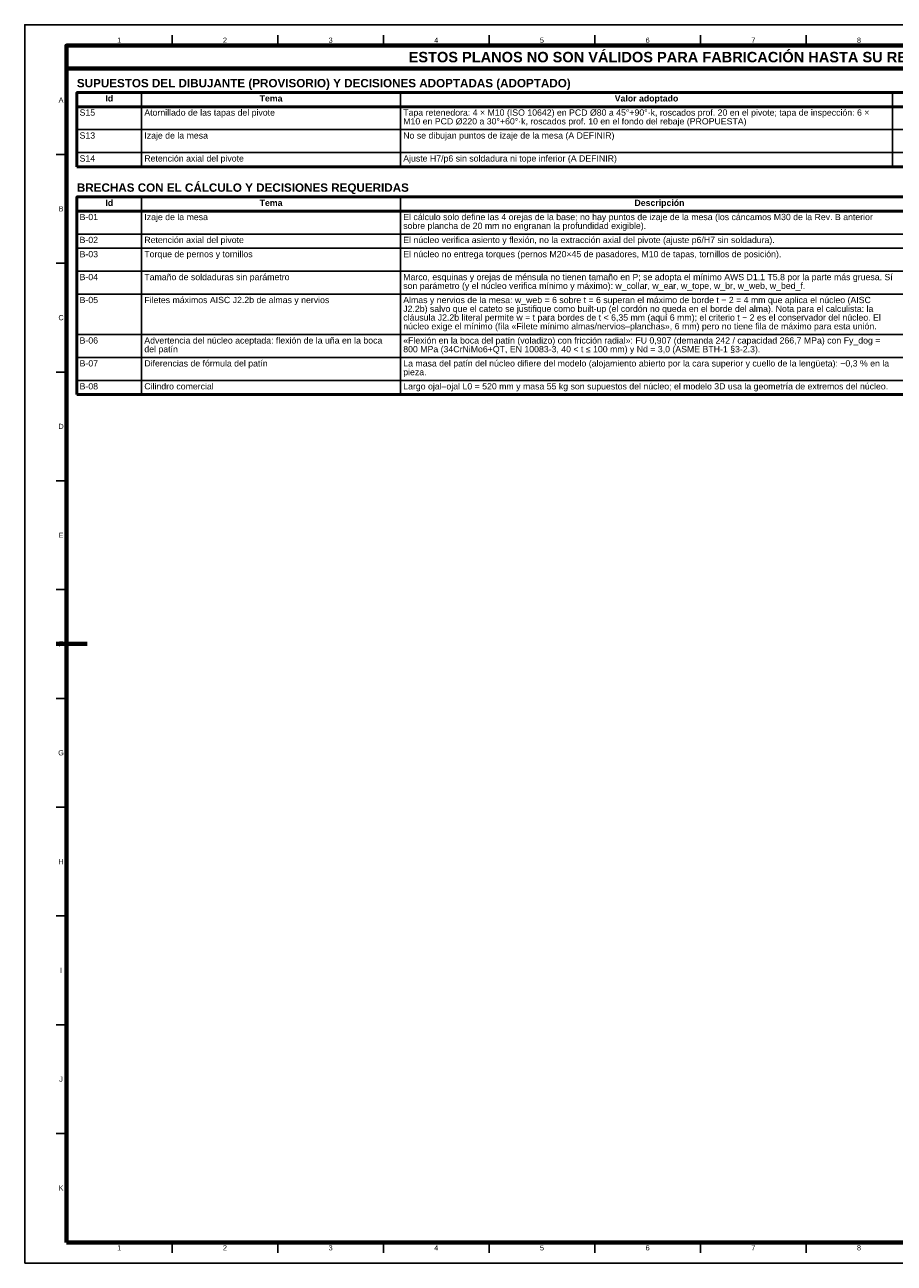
# Model space of a CAD drawing. Header units: millimetres. Extents: x 0 to 841, y 0 to 594.
# Tile 1 of 2: x 0 to 417, y 0 to 594. Entities that reach past the tile are written whole.
import ezdxf
from ezdxf.enums import TextEntityAlignment as Align

# ---------------------------------------------------------------- set-up
doc = ezdxf.new("R2010")
doc.units = ezdxf.units.MM
for name, color, linetype, lineweight in [('FINA', 7, 'CONTINUOUS', 25), ('MARCO', 7, 'CONTINUOUS', 70), ('TXT', 7, 'CONTINUOUS', 25), ('VIS', 7, 'CONTINUOUS', 50)]:
    doc.layers.add(name, color=color, linetype=linetype, lineweight=lineweight)
doc.styles.add('STD', font='LiberationSans-Regular.ttf')
doc.styles.add('STDB', font='LiberationSans-Bold.ttf')

msp = doc.modelspace()

# ---------------------------------------------------------------- linework, layer by layer
at = {"layer": 'FINA'}
for p, q in [((70.69, 584), (70.69, 589)), ((121.38, 584), (121.38, 589)), ((172.06, 584), (172.06, 589)), ((222.75, 584), (222.75, 589)), ((273.44, 584), (273.44, 589)), ((324.12, 584), (324.12, 589)), ((374.81, 584), (374.81, 589)), ((56.05, 561.5), (56.05, 525.9)), ((180.25, 561.5), (180.25, 525.9)), ((416.23, 561.5), (416.23, 525.9)), ((25, 554.7), (646, 554.7)), ((25, 543.7), (646, 543.7)), ((20, 531.82), (15, 531.82)), ((25, 532.7), (646, 532.7)), ((56.05, 511.4), (56.05, 416.6)), ((180.25, 511.4), (180.25, 416.6)), ((25, 504.6), (646, 504.6)), ((25, 493.6), (646, 493.6)), ((25, 486.8), (646, 486.8)), ((20, 479.64), (15, 479.64)), ((25, 475.8), (646, 475.8)), ((25, 464.8), (646, 464.8)), ((25, 445.4), (646, 445.4)), ((25, 434.4), (646, 434.4)), ((20, 427.45), (15, 427.45)), ((25, 423.4), (646, 423.4)), ((20, 375.27), (15, 375.27)), ((20, 323.09), (15, 323.09)), ((20, 270.91), (15, 270.91)), ((20, 218.73), (15, 218.73)), ((20, 166.55), (15, 166.55)), ((20, 114.36), (15, 114.36)), ((20, 62.18), (15, 62.18)), ((70.69, 10), (70.69, 5)), ((121.38, 10), (121.38, 5)), ((172.06, 10), (172.06, 5)), ((222.75, 10), (222.75, 5)), ((273.44, 10), (273.44, 5)), ((324.12, 10), (324.12, 5)), ((374.81, 10), (374.81, 5))]:
    msp.add_line(p, q, dxfattribs=at)
msp.add_lwpolyline([(0, 0), (841, 0), (841, 594), (0, 594)], close=True, dxfattribs=at)
at = {"layer": 'MARCO'}
msp.add_line((15, 297), (30, 297), dxfattribs=at)
for points in [[(20, 10), (831, 10), (831, 584), (20, 584)], [(20, 573), (831, 573), (831, 584), (20, 584)]]:
    msp.add_lwpolyline(points, close=True, dxfattribs=at)
at = {"layer": 'VIS'}
for p, q in [((25, 561.5), (25, 525.9)), ((25, 525.9), (646, 525.9)), ((25, 511.4), (25, 416.6)), ((25, 416.6), (646, 416.6))]:
    msp.add_line(p, q, dxfattribs=at)
for points in [[(25, 554.7), (646, 554.7), (646, 561.5), (25, 561.5)], [(25, 504.6), (646, 504.6), (646, 511.4), (25, 511.4)]]:
    msp.add_lwpolyline(points, close=True, dxfattribs=at)

# ---------------------------------------------------------------- texts
at = {"layer": 'TXT'}
for s, height, style, p in [('1', 2.5, 'STD', (45.34, 586.6)), ('2', 2.5, 'STD', (96.03, 586.6)), ('3', 2.5, 'STD', (146.72, 586.6)), ('4', 2.5, 'STD', (197.41, 586.6)), ('ESTOS PLANOS NO SON VÁLIDOS PARA FABRICACIÓN HASTA SU REVISIÓN Y APROBACIÓN POR UN INGENIERO CALCULISTA HABILITADO.', 5, 'STDB', (425.5, 578.5)), ('5', 2.5, 'STD', (248.09, 586.6)), ('6', 2.5, 'STD', (298.78, 586.6)), ('7', 2.5, 'STD', (349.47, 586.6)), ('8', 2.5, 'STD', (400.16, 586.6)), ('A', 2.5, 'STD', (17.4, 557.91)), ('Id', 3, 'STDB', (40.52, 558.7)), ('Tema', 3, 'STDB', (118.15, 558.7)), ('Valor adoptado', 3, 'STDB', (298.24, 558.7)), ('B', 2.5, 'STD', (17.4, 505.73)), ('Id', 3, 'STDB', (40.52, 508.6)), ('Tema', 3, 'STDB', (118.15, 508.6)), ('Descripción', 3, 'STDB', (304.45, 508.6)), ('C', 2.5, 'STD', (17.4, 453.55)), ('D', 2.5, 'STD', (17.4, 401.36)), ('E', 2.5, 'STD', (17.4, 349.18)), ('F', 2.5, 'STD', (17.4, 297)), ('G', 2.5, 'STD', (17.4, 244.82)), ('H', 2.5, 'STD', (17.4, 192.64)), ('I', 2.5, 'STD', (17.4, 140.45)), ('J', 2.5, 'STD', (17.4, 88.27)), ('K', 2.5, 'STD', (17.4, 36.09)), ('1', 2.5, 'STD', (45.34, 7.4)), ('2', 2.5, 'STD', (96.03, 7.4)), ('3', 2.5, 'STD', (146.72, 7.4)), ('4', 2.5, 'STD', (197.41, 7.4)), ('5', 2.5, 'STD', (248.09, 7.4)), ('6', 2.5, 'STD', (298.78, 7.4)), ('7', 2.5, 'STD', (349.47, 7.4)), ('8', 2.5, 'STD', (400.16, 7.4))]:
    msp.add_text(s, height=height, dxfattribs=dict(at, style=style)).set_placement(p, align=Align.MIDDLE_CENTER)
at = {"layer": 'TXT', "style": 'STDB'}
for s, p in [('SUPUESTOS DEL DIBUJANTE (PROVISORIO) Y DECISIONES ADOPTADAS (ADOPTADO)', (25, 568)), ('BRECHAS CON EL CÁLCULO Y DECISIONES REQUERIDAS', (25, 517.9))]:
    msp.add_text(s, height=4, dxfattribs=at).set_placement(p, align=Align.TOP_LEFT)
at = {"layer": 'TXT', "style": 'STD'}
for s, p in [('S15', (26.3, 551.9)), ('Atornillado de las tapas del pivote', (57.35, 551.9)), ('Tapa retenedora: 4 × M10 (ISO 10642) en PCD Ø80 a 45°+90°·k, roscados prof. 20 en el pivote; tapa de inspección: 6 ×', (181.55, 551.9)), ('M10 en PCD Ø220 a 30°+60°·k, roscados prof. 10 en el fondo del rebaje (PROPUESTA)', (181.55, 547.7)), ('S13', (26.3, 540.9)), ('Izaje de la mesa', (57.35, 540.9)), ('No se dibujan puntos de izaje de la mesa (A DEFINIR)', (181.55, 540.9)), ('S14', (26.3, 529.9)), ('Retención axial del pivote', (57.35, 529.9)), ('Ajuste H7/p6 sin soldadura ni tope inferior (A DEFINIR)', (181.55, 529.9)), ('B-01', (26.3, 501.8)), ('Izaje de la mesa', (57.35, 501.8)), ('sobre plancha de 20 mm no engranan la profundidad exigible).', (181.55, 497.6)), ('El cálculo solo define las 4 orejas de la base; no hay puntos de izaje de la mesa (los cáncamos M30 de la Rev. B anterior', (181.55, 501.8)), ('B-02', (26.3, 490.8)), ('Retención axial del pivote', (57.35, 490.8)), ('El núcleo verifica asiento y flexión, no la extracción axial del pivote (ajuste p6/H7 sin soldadura).', (181.55, 490.8)), ('B-03', (26.3, 484)), ('Torque de pernos y tornillos', (57.35, 484)), ('El núcleo no entrega torques (pernos M20×45 de pasadores, M10 de tapas, tornillos de posición).', (181.55, 484)), ('B-04', (26.3, 473)), ('Tamaño de soldaduras sin parámetro', (57.35, 473)), ('son parámetro (y el núcleo verifica mínimo y máximo): w_collar, w_ear, w_tope, w_br, w_web, w_bed_f.', (181.55, 468.8)), ('Marco, esquinas y orejas de ménsula no tienen tamaño en P; se adopta el mínimo AWS D1.1 T5.8 por la parte más gruesa. Sí', (181.55, 473)), ('B-05', (26.3, 462)), ('Filetes máximos AISC J2.2b de almas y nervios', (57.35, 462)), ('Almas y nervios de la mesa: w_web = 6 sobre t = 6 superan el máximo de borde t − 2 = 4 mm que aplica el núcleo (AISC', (181.55, 462)), ('J2.2b) salvo que el cateto se justifique como built-up (el cordón no queda en el borde del alma). Nota para el calculista: la', (181.55, 457.8)), ('cláusula J2.2b literal permite w = t para bordes de t < 6,35 mm (aquí 6 mm); el criterio t − 2 es el conservador del núcleo. El', (181.55, 453.6)), ('núcleo exige el mínimo (fila «Filete mínimo almas/nervios–planchas», 6 mm) pero no tiene fila de máximo para esta unión.', (181.55, 449.4)), ('B-06', (26.3, 442.6)), ('Advertencia del núcleo aceptada: flexión de la uña en la boca', (57.35, 442.6)), ('del patín', (57.35, 438.4)), ('800 MPa (34CrNiMo6+QT, EN 10083-3, 40 < t ≤ 100 mm) y Nd = 3,0 (ASME BTH-1 §3-2.3).', (181.55, 438.4)), ('«Flexión en la boca del patín (voladizo) con fricción radial»: FU 0,907 (demanda 242 / capacidad 266,7 MPa) con Fy_dog =', (181.55, 442.6)), ('Diferencias de fórmula del patín', (57.35, 431.6)), ('La masa del patín del núcleo difiere del modelo (alojamiento abierto por la cara superior y cuello de la lengüeta): −0,3 % en la', (181.55, 431.6)), ('B-07', (26.3, 431.6)), ('pieza.', (181.55, 427.4)), ('B-08', (26.3, 420.6)), ('Cilindro comercial', (57.35, 420.6)), ('Largo ojal–ojal L0 = 520 mm y masa 55 kg son supuestos del núcleo; el modelo 3D usa la geometría de extremos del núcleo.', (181.55, 420.6))]:
    msp.add_text(s, height=3, dxfattribs=at).set_placement(p, align=Align.MIDDLE_LEFT)

doc.saveas('drawing.dxf')
